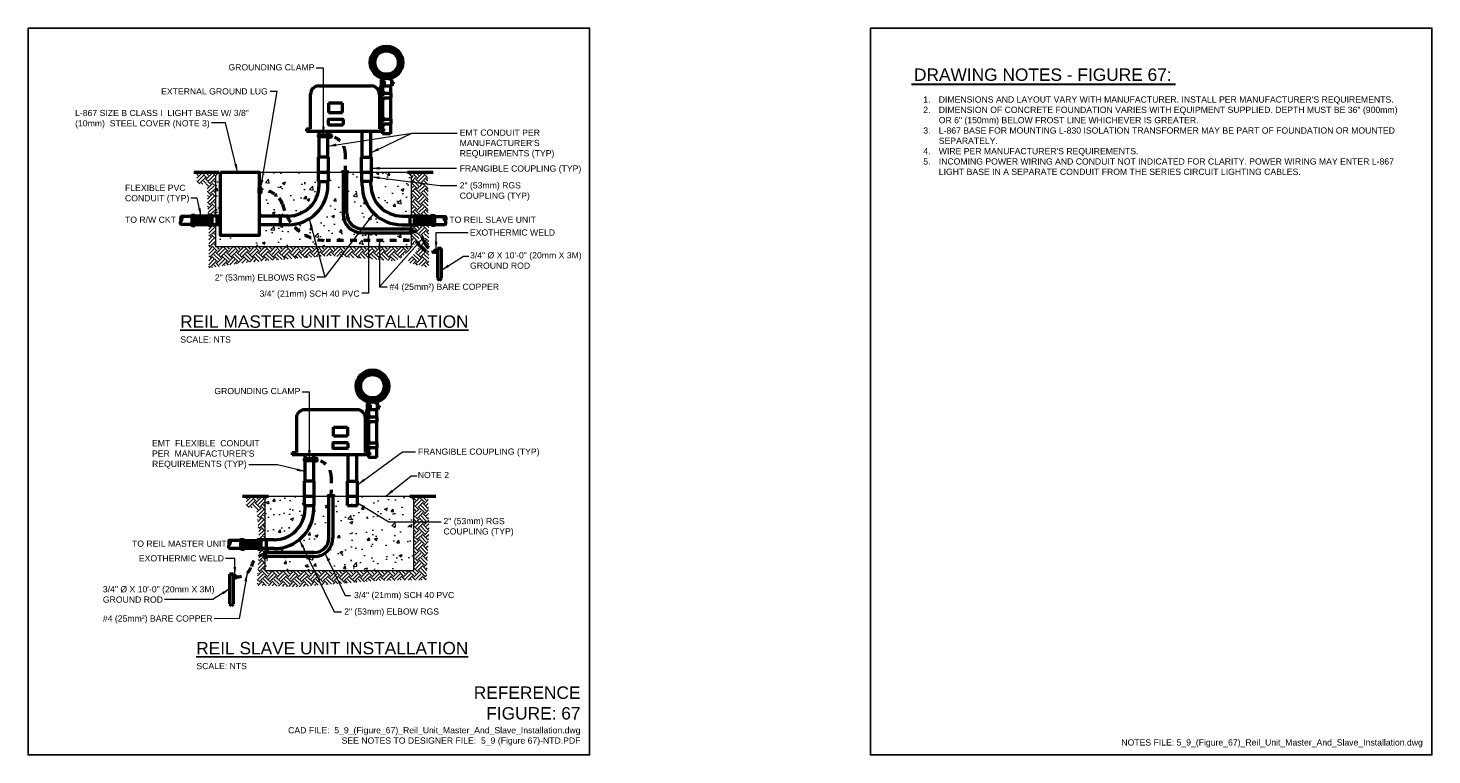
# Model space of a CAD drawing. Header units: inches. Extents: x 0 to 21.3, y 0 to 11.
import ezdxf
from ezdxf.enums import TextEntityAlignment as Align

# ---------------------------------------------------------------- set-up
doc = ezdxf.new("R2010")
doc.units = ezdxf.units.IN
doc.header["$LTSCALE"] = 0.5
doc.header["$MEASUREMENT"] = 0
doc.linetypes.add('HIDDEN2', pattern=[0.18756, 0.12504, -0.06252])
doc.layers.get('0').update_dxf_attribs({"linetype": 'CONTINUOUS', "lineweight": 35})
for name, color, linetype, lineweight in [('C-GRAD-FNSH', 4, 'CONTINUOUS', 50), ('C-PVMT-CONC', 8, 'CONTINUOUS', 18), ('E-AFLD-BCNS-STRB', 203, 'CONTINUOUS', 50), ('E-AFLD-JBOX', 23, 'CONTINUOUS', 50), ('E-GRND-EQUI', 83, 'CONTINUOUS', 50), ('E-POWR-CIRC', 83, 'CONTINUOUS', 50), ('E-POWR-CNDT', 83, 'CONTINUOUS', 50), ('G-ANNO-PATT', 8, 'CONTINUOUS', 18), ('G-ANNO-RDME', 5, 'CONTINUOUS', 18), ('INVIS', 7, 'CONTINUOUS', 35)]:
    doc.layers.add(name, color=color, linetype=linetype, lineweight=lineweight)
doc.layers.add('G-ANNO-TEXT', color=7, linetype='CONTINUOUS')
doc.layers.add('G-ANNO-TTLB', color=7, linetype='CONTINUOUS')
doc.styles.add('00-E-TITLE-1_1', font='arial.ttf', dxfattribs={"height": 0.1875})
doc.styles.add('01-E-BLDG-1_1', font='arial.ttf', dxfattribs={"height": 0.09375})
doc.styles.add('ANNTEXT', font='simplex.shx')
doc.styles.add('Arial', font='arial.ttf')
doc.dimstyles.new('01-E-BLDG-1_1', dxfattribs={"dimtxt": 0.09375, "dimasz": 0.125, "dimexe": 0.0625, "dimexo": 0.0625, "dimgap": 0.0625, "dimtad": 1, "dimdec": 4, "dimzin": 3, "dimdsep": 46, "dimlunit": 4, "dimtxsty": '01-E-BLDG-1_1', "dimcen": 0.0625, "dimclrd": 1, "dimclre": 1, "dimclrt": 256, "dimazin": 0, "dimtfac": 1, "dimtdec": 4, "dimtmove": 1, "dimatfit": 3, "dimfxl": 1, "dimfrac": 2, "dimtolj": 1, "dimtzin": 3, "dimlwd": 0, "dimlwe": 0, "dimarcsym": 0})
pattern_1 = [(45, (-1.21487, 6.27253), (1e-17, 0.159099), [0.1125, -0.1125]), (45, (-1.2447, 6.30236), (1e-17, 0.159099), [0.1125, -0.1125]), (45, (-1.27453, 6.33219), (1e-17, 0.159099), [0.1125, -0.1125]), (135, (-1.27453, 6.35208), (-0.159099, 2e-17), [0.1125, -0.1125]), (135, (-1.2447, 6.38191), (-0.159099, 2e-17), [0.1125, -0.1125]), (135, (-1.21487, 6.41174), (-0.159099, 2e-17), [0.1125, -0.1125])]

# ---------------------------------------------------------------- blocks, each defined once
blk = doc.blocks.new('THS')
for p, q in [((0, 1.1), (0, -1.1)), ((0, 1.1), (0.1, 1.1)), ((0.1, 1.1), (0.1, -1.1)), ((0, -1.1), (0.1, -1.1))]:
    blk.add_line(p, q)
blk.add_arc((-0.8, 0), 1.4, 310.1565, 49.8435)
at = {"layer": 'INVIS'}
blk.add_line((0, 0), (0.2, 0), dxfattribs=at)
blk = doc.blocks.new('G-DBRK')
at = {"color": 0, "linetype": 'ByBlock', "lineweight": -2}
blk.add_ellipse((0, -0.25), major_axis=(0, -0.25), ratio=0.4, dxfattribs=at)
blk.add_ellipse((0, -0.75), major_axis=(0, -0.25), ratio=0.4, start_param=0, end_param=3.141593, dxfattribs=at)

msp = doc.modelspace()

# ---------------------------------------------------------------- hatches: boundary and pattern name
at = {"layer": 'E-GRND-EQUI'}
h = msp.add_hatch(color=256, dxfattribs=at)
h.dxf.hatch_style = 1
h.paths.add_polyline_path([(3.499, 8.509), (3.522, 8.509), (3.522, 8.581), (3.499, 8.581)])
at = {"layer": 'E-POWR-CNDT'}
h = msp.add_hatch(color=256, dxfattribs=at)
h.dxf.hatch_style = 1
h.paths.add_polyline_path([(4.593, 9.368, 1), (4.546, 9.368, 1)])
h = msp.add_hatch(dxfattribs=at)
h.set_pattern_fill('LINE', color=256, scale=0.164025, angle=90, style=0)
h.set_pattern_definition([(90, (5.726033, 14.26899), (-0.020503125, 1e-18), [])])
h.paths.add_polyline_path([(2.741, 8.029), (2.741, 8.151), (2.524, 8.151), (2.524, 8.029)])
h = msp.add_hatch(dxfattribs=at)
h.set_pattern_fill('LINE', color=256, scale=0.164025, angle=90, style=0)
h.set_pattern_definition([(90, (8.662593, 14.269042), (-0.020503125, 1e-18), [])])
h.paths.add_polyline_path([(5.892, 8.029), (5.892, 8.151), (6.109, 8.151), (6.109, 8.029)])
h = msp.add_hatch(color=256, dxfattribs=at)
h.dxf.hatch_style = 1
h.paths.add_polyline_path([(6.199, 7.621, 1), (6.152, 7.621, 1)])
h = msp.add_hatch(color=256, dxfattribs=at)
h.dxf.hatch_style = 1
h.paths.add_polyline_path([(4.38, 4.468, 1), (4.333, 4.468, 1)])
h = msp.add_hatch(dxfattribs=at)
h.set_pattern_fill('LINE', color=256, scale=0.164025, angle=90, style=0)
h.set_pattern_definition([(90, (6.032834, 9.364714), (-0.020503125, 1e-18), [])])
h.paths.add_polyline_path([(3.262, 3.124), (3.262, 3.246), (3.479, 3.246), (3.479, 3.124)])
h = msp.add_hatch(color=256, dxfattribs=at)
h.dxf.hatch_style = 1
h.paths.add_polyline_path([(3.154, 2.696, 1), (3.107, 2.696, 1)])
at = {"layer": 'G-ANNO-PATT', "linetype": 'Continuous'}
h = msp.add_hatch(dxfattribs=at)
h.set_pattern_fill('EARTH', color=256, scale=0.45, angle=45, style=0)
h.set_pattern_definition(pattern_1)
h.paths.add_polyline_path([(2.553, 8.817), (2.553, 8.651), (2.711, 8.628), (2.721, 8.163), (2.785, 8.165), (2.785, 8.156), (2.836, 8.156), (2.836, 8.763), (2.89, 8.817)])
at = {"layer": 'G-ANNO-PATT'}
h = msp.add_hatch(dxfattribs=at)
h.set_pattern_fill('AR-CONC', color=256, scale=0.0625)
edge = h.paths.add_edge_path()
edge.add_line((2.89, 8.817), (2.836, 8.763))
edge.add_line((2.836, 8.763), (2.836, 8.149))
edge.add_line((2.836, 8.149), (2.912, 8.149))
edge.add_line((2.912, 8.149), (2.912, 8.817))
edge.add_line((2.912, 8.817), (3.499, 8.817))
edge.add_line((3.499, 8.817), (3.499, 8.156))
edge.add_line((3.499, 8.156), (3.937, 8.156))
edge.add_arc((3.937, 8.624), 0.468, 270, 360)
edge.add_line((4.405, 8.624), (4.405, 8.677))
edge.add_line((4.405, 8.677), (4.398, 8.677))
edge.add_line((4.398, 8.677), (4.398, 8.817))
edge.add_line((4.398, 8.817), (2.89, 8.817))
h = msp.add_hatch(dxfattribs=at)
h.set_pattern_fill('AR-CONC', color=256, scale=0.0625)
h.paths.add_polyline_path([(4.556, 8.804), (4.547, 8.64), (4.519, 8.389), (4.372, 8.15), (4.128, 8.019), (3.508, 8.016), (3.508, 7.846), (2.9, 7.848), (2.907, 8.028), (2.843, 8.028), (2.845, 7.703), (5.781, 7.71), (5.779, 7.894), (5.058, 7.89), (4.957, 7.899), (4.855, 7.952), (4.786, 8.049), (4.754, 8.157), (4.752, 8.811)])
h = msp.add_hatch(dxfattribs=at)
h.set_pattern_fill('AR-CONC', color=256, scale=0.0625)
h.paths.add_polyline_path([(4.842, 8.806), (4.837, 8.164), (4.904, 8.028), (5.026, 7.97), (5.777, 7.979), (5.772, 8.009), (5.604, 8.009), (5.401, 8.065), (5.284, 8.138), (5.178, 8.226), (5.109, 8.348), (5.044, 8.553), (5.044, 8.668), (5.033, 8.702), (5.033, 8.804)])
h = msp.add_hatch(dxfattribs=at)
h.set_pattern_fill('AR-CONC', color=256, scale=0.0625)
edge = h.paths.add_edge_path()
edge.add_line((5.797, 8.763), (5.743, 8.817))
edge.add_line((5.743, 8.817), (5.197, 8.817))
edge.add_line((5.197, 8.817), (5.197, 8.677))
edge.add_line((5.197, 8.677), (5.19, 8.677))
edge.add_line((5.19, 8.677), (5.19, 8.624))
edge.add_arc((5.658, 8.624), 0.468, 180, 270)
edge.add_line((5.658, 8.156), (5.797, 8.156))
edge.add_line((5.797, 8.156), (5.797, 8.763))
at = {"layer": 'G-ANNO-PATT', "linetype": 'Continuous'}
h = msp.add_hatch(dxfattribs=at)
h.set_pattern_fill('EARTH', color=256, scale=0.45, angle=45, style=0)
h.set_pattern_definition(pattern_1)
edge = h.paths.add_edge_path()
edge.add_line((5.743, 8.817), (5.797, 8.763))
edge.add_line((5.797, 8.763), (5.797, 8.156))
edge.add_line((5.797, 8.156), (5.848, 8.156))
edge.add_line((5.848, 8.156), (5.848, 8.164))
edge.add_line((5.848, 8.164), (5.892, 8.164))
edge.add_line((5.892, 8.164), (5.892, 8.151))
edge.add_line((5.892, 8.151), (6.059, 8.151))
edge.add_line((6.059, 8.151), (6.052, 8.817))
edge.add_line((6.052, 8.817), (5.743, 8.817))
h = msp.add_hatch(dxfattribs=at)
h.set_pattern_fill('EARTH', color=256, scale=0.45, angle=45, style=0)
h.set_pattern_definition(pattern_1)
h.paths.add_polyline_path([(5.586, 7.473), (5.787, 7.644), (5.838, 7.71), (5.86, 7.752), (5.921, 7.827), (5.999, 7.85), (6.021, 7.832), (5.971, 7.745), (5.732, 7.446), (5.796, 7.44), (6.064, 7.371), (6.064, 8.029), (5.892, 8.029), (5.892, 8.014), (5.848, 8.014), (5.848, 8.023), (5.797, 8.023), (5.797, 7.692), (2.836, 7.692), (2.835, 8.022), (2.785, 8.022), (2.785, 8.014), (2.734, 8.015), (2.734, 7.371), (3.321, 7.456), (4.57, 7.553)])
h = msp.add_hatch(dxfattribs=at)
h.set_pattern_fill('EARTH', color=256, scale=0.45, angle=45, style=0)
h.set_pattern_definition([(45, (-0.4657, 1.37303), (1e-17, 0.159099), [0.1125, -0.1125]), (45, (-0.49553, 1.40286), (1e-17, 0.159099), [0.1125, -0.1125]), (45, (-0.52536, 1.43269), (1e-17, 0.159099), [0.1125, -0.1125]), (135, (-0.52536, 1.45258), (-0.159099, 2e-17), [0.1125, -0.1125]), (135, (-0.49553, 1.48241), (-0.159099, 2e-17), [0.1125, -0.1125]), (135, (-0.4657, 1.51224), (-0.159099, 2e-17), [0.1125, -0.1125])])
h.paths.add_polyline_path([(3.302, 3.917), (3.302, 3.751), (3.46, 3.729), (3.501, 3.26), (3.523, 3.26), (3.523, 3.257), (3.585, 3.257), (3.585, 3.863), (3.639, 3.917)])
h = msp.add_hatch(dxfattribs=at)
h.set_pattern_fill('EARTH', color=256, scale=0.45, angle=45, style=0)
h.set_pattern_definition([(45, (-0.46514, 1.35924), (1e-17, 0.159099), [0.1125, -0.1125]), (45, (-0.49497, 1.38907), (1e-17, 0.159099), [0.1125, -0.1125]), (45, (-0.5248, 1.4189), (1e-17, 0.159099), [0.1125, -0.1125]), (135, (-0.5248, 1.43879), (-0.159099, 2e-17), [0.1125, -0.1125]), (135, (-0.49497, 1.46862), (-0.159099, 2e-17), [0.1125, -0.1125]), (135, (-0.46514, 1.49845), (-0.159099, 2e-17), [0.1125, -0.1125])])
h.paths.add_polyline_path([(3.501, 3.11), (3.463, 2.566), (4.07, 2.543), (5.32, 2.639), (6.03, 2.648), (6.069, 3.439), (6.055, 3.917), (5.781, 3.917), (5.835, 3.863), (5.835, 2.792), (3.585, 2.792), (3.585, 3.123), (3.527, 3.123), (3.527, 3.11)])
at = {"layer": 'G-ANNO-PATT'}
h = msp.add_hatch(dxfattribs=at)
h.set_pattern_fill('AR-CONC', color=256, scale=0.0625)
h.paths.add_polyline_path([(3.648, 3.915), (3.59, 3.863), (3.591, 3.259), (3.726, 3.262), (3.92, 3.309), (4.064, 3.411), (4.157, 3.568), (4.187, 3.77), (4.178, 3.774), (4.176, 3.913)])
h = msp.add_hatch(dxfattribs=at)
h.set_pattern_fill('AR-CONC', color=256, scale=0.0625)
h.paths.add_polyline_path([(4.624, 3.907), (4.623, 3.216), (4.554, 3.069), (4.426, 2.995), (3.606, 2.998), (3.59, 2.975), (3.595, 2.804), (5.828, 2.81), (5.814, 3.858), (5.773, 3.906)])
h = msp.add_hatch(dxfattribs=at)
h.set_pattern_fill('AR-CONC', color=256, scale=0.0625)
h.paths.add_polyline_path([(4.337, 3.906), (4.343, 3.774), (4.335, 3.771), (4.329, 3.622), (4.234, 3.376), (4.112, 3.249), (3.975, 3.162), (3.839, 3.126), (3.591, 3.117), (3.6, 3.068), (4.36, 3.072), (4.479, 3.131), (4.545, 3.259), (4.544, 3.913)])

# ---------------------------------------------------------------- linework, layer by layer
at = {"layer": 'C-GRAD-FNSH'}
for p, q in [((2.51, 8.817), (2.89, 8.817)), ((5.743, 8.817), (6.134, 8.817)), ((3.248, 3.917), (3.639, 3.917)), ((5.781, 3.917), (6.173, 3.917))]:
    msp.add_line(p, q, dxfattribs=at)
at = {"layer": 'C-PVMT-CONC'}
for p, q in [((2.89, 8.817), (2.836, 8.763)), ((2.836, 8.763), (2.836, 8.156)), ((2.89, 8.817), (4.398, 8.817)), ((4.545, 8.817), (5.05, 8.817)), ((5.197, 8.817), (5.743, 8.817)), ((5.743, 8.817), (5.797, 8.763)), ((5.797, 8.763), (5.797, 8.156)), ((2.835, 8.022), (2.836, 7.692)), ((5.797, 8.023), (5.797, 7.692)), ((2.836, 7.692), (5.797, 7.692)), ((3.585, 3.863), (3.639, 3.917)), ((3.585, 3.863), (3.585, 3.257)), ((3.639, 3.917), (5.781, 3.917)), ((5.781, 3.917), (5.835, 3.863)), ((5.835, 3.863), (5.835, 2.792)), ((3.585, 3.123), (3.585, 2.792)), ((3.585, 2.792), (5.835, 2.792))]:
    msp.add_line(p, q, dxfattribs=at)
at = {"layer": 'E-AFLD-BCNS-STRB'}
for p, q in [((5.424, 10.71), (5.427, 10.695)), ((5.425, 10.71), (5.429, 10.695)), ((5.227, 10.363), (5.238, 10.374)), ((5.228, 10.362), (5.239, 10.373)), ((5.349, 10.125), (5.349, 10.217)), ((5.355, 10.224), (5.372, 10.224)), ((5.481, 10.224), (5.497, 10.224)), ((5.504, 10.125), (5.504, 10.217)), ((5.627, 10.367), (5.612, 10.37)), ((5.627, 10.365), (5.612, 10.369)), ((4.276, 9.477), (4.276, 9.999)), ((4.401, 10.124), (5.194, 10.124)), ((5.319, 10.03), (5.338, 10.03)), ((5.319, 10.027), (5.398, 10.027)), ((5.319, 10.022), (5.398, 10.022)), ((5.319, 9.999), (5.319, 9.477)), ((5.324, 10.015), (5.324, 10.022)), ((5.324, 10.015), (5.331, 10.015)), ((5.333, 10.003), (5.328, 9.987)), ((5.331, 10.015), (5.331, 10.022)), ((5.335, 10.003), (5.333, 10.003)), ((5.335, 10.016), (5.335, 9.946)), ((5.335, 10.016), (5.493, 10.016)), ((5.34, 10.016), (5.34, 9.946)), ((5.34, 9.99), (5.347, 9.99)), ((5.342, 10.034), (5.342, 10.124)), ((5.342, 10.124), (5.345, 10.124)), ((5.342, 10.102), (5.345, 10.102)), ((5.345, 10.034), (5.345, 10.124)), ((5.347, 9.972), (5.347, 9.99)), ((5.349, 10.16), (5.38, 10.16)), ((5.349, 10.125), (5.504, 10.125)), ((5.364, 10.125), (5.364, 10.027)), ((5.364, 10.022), (5.364, 10.016)), ((5.378, 10.174), (5.383, 10.174)), ((5.379, 10.181), (5.386, 10.181)), ((5.379, 10.168), (5.386, 10.168)), ((5.38, 10.125), (5.38, 10.168)), ((5.391, 10.187), (5.386, 10.187)), ((5.392, 10.125), (5.392, 10.175)), ((5.397, 10.125), (5.397, 10.175)), ((5.398, 10.027), (5.398, 10.022)), ((5.488, 10.125), (5.488, 10.016)), ((5.488, 10.04), (5.488, 10.016)), ((5.493, 10.016), (5.493, 9.946)), ((5.511, 10.125), (5.504, 10.125)), ((5.506, 10.186), (5.508, 10.186)), ((5.511, 10.183), (5.511, 10.125)), ((5.511, 10.18), (5.525, 10.18)), ((5.511, 10.167), (5.525, 10.167)), ((5.525, 10.184), (5.533, 10.184)), ((5.525, 10.163), (5.525, 10.184)), ((5.525, 10.173), (5.533, 10.173)), ((5.525, 10.163), (5.533, 10.163)), ((5.533, 10.163), (5.533, 10.184)), ((4.758, 9.862), (4.547, 9.862)), ((4.547, 9.862), (4.547, 9.721)), ((4.758, 9.721), (4.758, 9.862)), ((5.335, 9.987), (5.318, 9.987)), ((5.318, 9.987), (5.335, 9.987)), ((5.335, 9.976), (5.318, 9.976)), ((5.318, 9.976), (5.335, 9.976)), ((5.319, 9.941), (5.398, 9.941)), ((5.319, 9.936), (5.398, 9.936)), ((5.319, 9.912), (5.364, 9.912)), ((5.319, 9.828), (5.331, 9.828)), ((5.32, 9.912), (5.32, 9.828)), ((5.32, 9.899), (5.364, 9.899)), ((5.325, 9.976), (5.321, 9.958)), ((5.335, 9.958), (5.321, 9.958)), ((5.321, 9.958), (5.321, 9.941)), ((5.321, 9.936), (5.321, 9.912)), ((5.331, 9.899), (5.331, 9.828)), ((5.331, 9.888), (5.349, 9.888)), ((5.331, 9.853), (5.349, 9.853)), ((5.331, 9.842), (5.349, 9.842)), ((5.335, 9.946), (5.493, 9.946)), ((5.34, 9.986), (5.347, 9.986)), ((5.34, 9.977), (5.347, 9.977)), ((5.34, 9.972), (5.347, 9.972)), ((5.366, 9.987), (5.347, 9.987)), ((5.366, 9.976), (5.347, 9.976)), ((5.349, 9.899), (5.349, 9.888)), ((5.364, 9.946), (5.364, 9.941)), ((5.364, 9.936), (5.364, 9.633)), ((5.398, 9.941), (5.398, 9.936)), ((5.488, 9.946), (5.488, 9.623)), ((4.543, 9.616), (4.543, 9.545)), ((4.547, 9.721), (4.758, 9.721)), ((4.55, 9.623), (4.762, 9.623)), ((4.768, 9.616), (4.768, 9.545)), ((5.335, 9.593), (5.318, 9.593)), ((5.318, 9.593), (5.335, 9.593)), ((5.335, 9.582), (5.318, 9.582)), ((5.318, 9.582), (5.335, 9.582)), ((5.319, 9.633), (5.398, 9.633)), ((5.319, 9.628), (5.398, 9.628)), ((5.335, 9.623), (5.335, 9.552)), ((5.335, 9.623), (5.493, 9.623)), ((5.34, 9.623), (5.34, 9.552)), ((5.34, 9.597), (5.347, 9.597)), ((5.34, 9.592), (5.347, 9.592)), ((5.34, 9.583), (5.347, 9.583)), ((5.34, 9.578), (5.347, 9.578)), ((5.347, 9.578), (5.347, 9.597)), ((5.366, 9.593), (5.347, 9.593)), ((5.366, 9.582), (5.347, 9.582)), ((5.364, 9.628), (5.364, 9.623)), ((5.398, 9.633), (5.398, 9.628)), ((5.493, 9.623), (5.493, 9.552)), ((4.213, 9.477), (4.213, 9.442)), ((4.213, 9.477), (4.276, 9.477)), ((4.213, 9.442), (5.382, 9.442)), ((4.55, 9.538), (4.762, 9.538)), ((5.319, 9.547), (5.398, 9.547)), ((5.319, 9.542), (5.398, 9.542)), ((5.382, 9.477), (5.319, 9.477)), ((5.335, 9.552), (5.493, 9.552)), ((5.364, 9.552), (5.364, 9.547)), ((5.364, 9.542), (5.364, 9.477)), ((5.364, 9.442), (5.364, 9.402)), ((5.488, 9.402), (5.364, 9.402)), ((5.382, 9.477), (5.382, 9.442)), ((5.398, 9.547), (5.398, 9.542)), ((5.488, 9.552), (5.488, 9.402)), ((5.211, 5.81), (5.214, 5.796)), ((5.212, 5.811), (5.216, 5.796)), ((5.014, 5.463), (5.025, 5.474)), ((5.015, 5.462), (5.026, 5.473)), ((5.136, 5.226), (5.136, 5.317)), ((5.142, 5.324), (5.159, 5.324)), ((5.268, 5.324), (5.284, 5.324)), ((5.291, 5.226), (5.291, 5.317)), ((5.414, 5.467), (5.399, 5.471)), ((5.414, 5.466), (5.399, 5.469)), ((4.981, 5.224), (4.188, 5.224)), ((5.106, 5.131), (5.126, 5.131)), ((5.106, 5.127), (5.185, 5.127)), ((5.106, 5.122), (5.185, 5.122)), ((5.111, 5.116), (5.111, 5.122)), ((5.111, 5.116), (5.118, 5.116)), ((5.12, 5.103), (5.115, 5.087)), ((5.118, 5.116), (5.118, 5.122)), ((5.122, 5.103), (5.12, 5.103)), ((5.122, 5.117), (5.122, 5.047)), ((5.122, 5.117), (5.28, 5.117)), ((5.127, 5.117), (5.127, 5.047)), ((5.129, 5.134), (5.129, 5.224)), ((5.129, 5.224), (5.132, 5.224)), ((5.129, 5.202), (5.132, 5.202)), ((5.132, 5.134), (5.132, 5.224)), ((5.136, 5.261), (5.167, 5.261)), ((5.136, 5.226), (5.291, 5.226)), ((5.151, 5.226), (5.151, 5.127)), ((5.151, 5.122), (5.151, 5.117)), ((5.165, 5.275), (5.17, 5.275)), ((5.166, 5.282), (5.173, 5.282)), ((5.166, 5.268), (5.173, 5.268)), ((5.167, 5.226), (5.167, 5.268)), ((5.178, 5.287), (5.173, 5.287)), ((5.179, 5.226), (5.179, 5.275)), ((5.184, 5.226), (5.184, 5.275)), ((5.185, 5.127), (5.185, 5.122)), ((5.275, 5.226), (5.275, 5.117)), ((5.275, 5.14), (5.275, 5.117)), ((5.28, 5.117), (5.28, 5.047)), ((5.298, 5.226), (5.291, 5.226)), ((5.293, 5.287), (5.295, 5.287)), ((5.298, 5.284), (5.298, 5.226)), ((5.298, 5.281), (5.312, 5.281)), ((5.298, 5.267), (5.312, 5.267)), ((5.312, 5.285), (5.32, 5.285)), ((5.312, 5.263), (5.312, 5.285)), ((5.312, 5.274), (5.32, 5.274)), ((5.312, 5.263), (5.32, 5.263)), ((5.32, 5.263), (5.32, 5.285)), ((4.063, 5.099), (4.063, 4.577)), ((4.624, 4.962), (4.835, 4.962)), ((4.624, 4.822), (4.624, 4.962)), ((4.835, 4.962), (4.835, 4.822)), ((5.106, 4.577), (5.106, 5.099)), ((5.122, 5.087), (5.106, 5.087)), ((5.106, 5.087), (5.122, 5.087)), ((5.122, 5.076), (5.106, 5.076)), ((5.106, 5.076), (5.122, 5.076)), ((5.106, 5.041), (5.185, 5.041)), ((5.106, 5.036), (5.185, 5.036)), ((5.106, 5.013), (5.151, 5.013)), ((5.106, 4.929), (5.118, 4.929)), ((5.107, 5.013), (5.107, 4.929)), ((5.107, 4.999), (5.151, 4.999)), ((5.112, 5.076), (5.108, 5.059)), ((5.122, 5.059), (5.108, 5.059)), ((5.108, 5.059), (5.108, 5.041)), ((5.108, 5.036), (5.108, 5.013)), ((5.118, 4.999), (5.118, 4.929)), ((5.118, 4.988), (5.136, 4.988)), ((5.118, 4.953), (5.136, 4.953)), ((5.118, 4.942), (5.136, 4.942)), ((5.122, 5.047), (5.28, 5.047)), ((5.127, 5.091), (5.134, 5.091)), ((5.127, 5.086), (5.134, 5.086)), ((5.127, 5.077), (5.134, 5.077)), ((5.127, 5.072), (5.134, 5.072)), ((5.134, 5.072), (5.134, 5.091)), ((5.153, 5.087), (5.134, 5.087)), ((5.153, 5.076), (5.134, 5.076)), ((5.136, 4.999), (5.136, 4.988)), ((5.151, 5.047), (5.151, 5.041)), ((5.151, 5.036), (5.151, 4.734)), ((5.185, 5.041), (5.185, 5.036)), ((5.275, 5.047), (5.275, 4.723)), ((5.275, 5.047), (5.275, 4.723)), ((4.614, 4.717), (4.614, 4.646)), ((4.832, 4.723), (4.62, 4.723)), ((4.835, 4.822), (4.624, 4.822)), ((4.839, 4.717), (4.839, 4.646)), ((5.106, 4.734), (5.185, 4.734)), ((5.106, 4.729), (5.185, 4.729)), ((5.122, 4.693), (5.106, 4.693)), ((5.106, 4.693), (5.122, 4.693)), ((5.122, 4.683), (5.106, 4.683)), ((5.106, 4.683), (5.122, 4.683)), ((5.122, 4.723), (5.122, 4.653)), ((5.122, 4.723), (5.28, 4.723)), ((5.127, 4.723), (5.127, 4.653)), ((5.127, 4.697), (5.134, 4.697)), ((5.127, 4.693), (5.134, 4.693)), ((5.127, 4.683), (5.134, 4.683)), ((5.127, 4.679), (5.134, 4.679)), ((5.134, 4.679), (5.134, 4.697)), ((5.153, 4.693), (5.134, 4.693)), ((5.153, 4.683), (5.134, 4.683)), ((5.151, 4.729), (5.151, 4.723)), ((5.185, 4.734), (5.185, 4.729)), ((5.28, 4.723), (5.28, 4.653)), ((4, 4.577), (4, 4.542)), ((4, 4.577), (4.063, 4.577)), ((5.169, 4.542), (4, 4.542)), ((4.832, 4.639), (4.62, 4.639)), ((5.106, 4.647), (5.185, 4.647)), ((5.106, 4.642), (5.185, 4.642)), ((5.169, 4.577), (5.106, 4.577)), ((5.169, 4.577), (5.106, 4.577)), ((5.122, 4.653), (5.28, 4.653)), ((5.151, 4.653), (5.151, 4.647)), ((5.151, 4.642), (5.151, 4.577)), ((5.151, 4.542), (5.151, 4.502)), ((5.275, 4.502), (5.151, 4.502)), ((5.169, 4.577), (5.169, 4.542)), ((5.169, 4.577), (5.169, 4.542)), ((5.185, 4.647), (5.185, 4.642)), ((5.275, 4.653), (5.275, 4.502))]:
    msp.add_line(p, q, dxfattribs=at)
at = {"layer": 'E-AFLD-BCNS-STRB', "linetype": 'Continuous'}
for p, q in [((5.366, 9.987), (5.366, 9.976)), ((5.366, 9.593), (5.366, 9.582)), ((5.153, 5.087), (5.153, 5.076)), ((5.153, 4.693), (5.153, 4.683))]:
    msp.add_line(p, q, dxfattribs=at)
at = {"layer": 'E-AFLD-BCNS-STRB'}
for points in [[(5.366, 10.185), (5.36, 10.174), (5.366, 10.164), (5.372, 10.164), (5.378, 10.174), (5.372, 10.185)], [(5.154, 5.285), (5.147, 5.275), (5.154, 5.264), (5.159, 5.264), (5.165, 5.275), (5.159, 5.285)]]:
    msp.add_lwpolyline(points, close=True, dxfattribs=at)
for points in [[(5.372, 10.164), (5.377, 10.164), (5.383, 10.174), (5.377, 10.185), (5.372, 10.185)], [(5.159, 5.264), (5.164, 5.264), (5.17, 5.275), (5.164, 5.285), (5.159, 5.285)]]:
    msp.add_lwpolyline(points, dxfattribs=at)
for points in [[(5.386, 10.187, 0.174705), (5.384, 10.186, 0.104203), (5.381, 10.183, 0.03537), (5.381, 10.181, 0.051099)], [(5.392, 10.175, 0.051099), (5.392, 10.18, 0.064948), (5.39, 10.183, 0.104203), (5.388, 10.186, 0.174705), (5.386, 10.187, 0.174705)], [(5.386, 10.168, 0.146408), (5.387, 10.168, 0.107156), (5.389, 10.17, 0.076895), (5.39, 10.172, 0.063918), (5.39, 10.175, 0.063918), (5.39, 10.177, 0.076895), (5.389, 10.179, 0.107156), (5.387, 10.181, 0.146408), (5.386, 10.181, 0.146408)], [(5.397, 10.175, 0.051099), (5.397, 10.18, 0.064948), (5.395, 10.183, 0.104203), (5.393, 10.186, 0.174705), (5.391, 10.187, 0.174705)], [(5.173, 5.287, 0.174705), (5.171, 5.287, 0.104203), (5.169, 5.284, 0.03537), (5.168, 5.282, 0.051099)], [(5.179, 5.275, 0.051099), (5.179, 5.28, 0.064948), (5.177, 5.284, 0.104203), (5.175, 5.287, 0.174705), (5.173, 5.287, 0.174705)], [(5.173, 5.268, 0.146408), (5.174, 5.269, 0.107156), (5.176, 5.27, 0.076895), (5.177, 5.272, 0.063918), (5.177, 5.275, 0.063918), (5.177, 5.278, 0.076895), (5.176, 5.28, 0.107156), (5.174, 5.281, 0.146408), (5.173, 5.282, 0.146408)], [(5.184, 5.275, 0.051099), (5.184, 5.28, 0.064948), (5.182, 5.284, 0.104203), (5.18, 5.287, 0.174705), (5.178, 5.287, 0.174705)]]:
    msp.add_lwpolyline(points, format="xyb", dxfattribs=at)
for centre, radius in [((5.426, 10.479), 0.247), ((5.426, 10.479), 0.205), ((5.426, 10.479), 0.178), ((5.426, 10.703), 0.00764), ((5.233, 10.368), 0.00764), ((5.62, 10.368), 0.00764), ((5.213, 5.58), 0.247), ((5.213, 5.58), 0.205), ((5.213, 5.58), 0.178), ((5.213, 5.803), 0.00764), ((5.02, 5.468), 0.00764), ((5.407, 5.468), 0.00764)]:
    msp.add_circle(centre, radius, dxfattribs=at)
for centre, radius, start, end in [((5.355, 10.217), 0.00675, 90, 180), ((5.372, 10.238), 0.0141, 270, 353.0038), ((5.481, 10.238), 0.0141, 186.9962, 270), ((5.497, 10.217), 0.00675, 0, 90), ((4.401, 9.999), 0.125, 90, 180), ((5.194, 9.999), 0.125, 0, 90), ((5.338, 10.034), 0.00675, 270, 0), ((5.338, 10.034), 0.00337, 270, 0), ((5.506, 10.189), 0.00281, 180, 270), ((5.508, 10.183), 0.00281, 0, 90), ((5.349, 9.888), 0.0351, 270, 296.604), ((5.349, 9.888), 0.0462, 270, 289.8739), ((4.55, 9.616), 0.00675, 90, 180), ((4.762, 9.616), 0.00675, 0, 90), ((4.55, 9.545), 0.00675, 180, 270), ((4.762, 9.545), 0.00675, 270, 0), ((5.142, 5.317), 0.00675, 90, 180), ((5.159, 5.338), 0.0141, 270, 353.0038), ((5.268, 5.338), 0.0141, 186.9962, 270), ((5.284, 5.317), 0.00675, 0, 90), ((4.188, 5.099), 0.125, 90, 180), ((4.981, 5.099), 0.125, 0, 90), ((5.126, 5.134), 0.00675, 270, 0), ((5.126, 5.134), 0.00337, 270, 0), ((5.293, 5.289), 0.00281, 180, 270), ((5.295, 5.284), 0.00281, 0, 90), ((5.136, 4.988), 0.0351, 270, 296.604), ((5.136, 4.988), 0.0462, 270, 289.8739), ((4.62, 4.717), 0.00675, 90, 180), ((4.832, 4.717), 0.00675, 0, 90), ((4.62, 4.646), 0.00675, 180, 270), ((4.832, 4.646), 0.00675, 270, 0)]:
    msp.add_arc(centre, radius, start, end, dxfattribs=at)
at = {"layer": 'E-AFLD-JBOX'}
msp.add_lwpolyline([(2.912, 8.817), (3.499, 8.817), (3.499, 7.86), (2.912, 7.86)], close=True, dxfattribs=at)
at = {"layer": 'E-GRND-EQUI', "linetype": 'HIDDEN2'}
for p, q in [((4.801, 9.114), (4.798, 8.824)), ((5.776, 7.785), (4.514, 7.785)), ((4.588, 4.214), (4.585, 3.924))]:
    msp.add_line(p, q, dxfattribs=at)
at = {"layer": 'E-GRND-EQUI'}
for p, q in [((6.199, 7.663), (6.199, 7.213)), ((6.256, 7.663), (6.199, 7.663)), ((6.256, 7.213), (6.256, 7.663)), ((6.199, 7.213), (6.227, 7.185)), ((6.227, 7.185), (6.256, 7.213)), ((3.051, 2.738), (3.051, 2.288)), ((3.107, 2.738), (3.051, 2.738)), ((3.107, 2.288), (3.107, 2.738)), ((3.051, 2.288), (3.079, 2.26)), ((3.079, 2.26), (3.107, 2.288))]:
    msp.add_line(p, q, dxfattribs=at)
for points in [[(3.499, 8.581), (3.522, 8.581), (3.522, 8.509), (3.499, 8.509)], [(2.785, 8.014), (2.785, 8.164), (2.741, 8.164), (2.741, 8.014)], [(5.848, 8.014), (5.848, 8.164), (5.892, 8.164), (5.892, 8.014)], [(3.479, 3.11), (3.479, 3.26), (3.523, 3.26), (3.523, 3.11)]]:
    msp.add_lwpolyline(points, close=True, dxfattribs=at)
at = {"layer": 'E-GRND-EQUI', "linetype": 'HIDDEN2'}
for centre, radius, start, end in [((4.536, 9.105), 0.265, 1.9732, 82.8555), ((3.548, 8.22), 0.326, 20.973, 94.6573), ((4.513, 8.456), 0.67, 190.2287, 270.1115), ((5.788, 7.717), 0.214, 9.5949, 87.7579), ((5.785, 7.61), 0.176, 29.1665, 92.9045), ((6.11, 7.828), 0.217, 217.7658, 287.5552), ((6.212, 7.854), 0.235, 205.2753, 261.0507), ((4.323, 4.205), 0.265, 1.9732, 82.8555), ((3.594, 2.818), 0.214, 92.2421, 170.4051), ((3.16, 2.929), 0.234, 262.7503, 341.3732)]:
    msp.add_arc(centre, radius, start, end, dxfattribs=at)
at = {"layer": 'E-POWR-CIRC'}
for p, q in [((5.052, 7.963), (5.79, 7.963)), ((5.052, 7.902), (5.79, 7.902)), ((4.33, 3.063), (3.592, 3.063)), ((4.33, 3.003), (3.592, 3.003))]:
    msp.add_line(p, q, dxfattribs=at)
for points in [[(4.767, 8.817), (4.767, 8.187)], [(4.827, 8.187), (4.827, 8.817)], [(4.555, 3.287), (4.555, 3.918)], [(4.615, 3.918), (4.615, 3.287)]]:
    msp.add_lwpolyline(points, dxfattribs=at)
for centre, radius, start, end in [((5.052, 8.187), 0.285, 180, 270), ((5.052, 8.187), 0.224, 180, 270), ((4.33, 3.287), 0.285, 270, 0), ((4.33, 3.287), 0.224, 270, 0)]:
    msp.add_arc(centre, radius, start, end, dxfattribs=at)
at = {"layer": 'E-POWR-CNDT'}
for p, q in [((4.405, 9.383), (4.405, 9.442)), ((4.405, 9.044), (4.405, 9.352)), ((4.538, 9.383), (4.538, 9.442)), ((4.538, 9.044), (4.538, 9.352)), ((5.057, 9.044), (5.057, 9.442)), ((5.19, 9.044), (5.19, 9.442)), ((4.397, 8.817), (4.397, 9.044)), ((4.546, 9.044), (4.397, 9.044)), ((4.546, 8.817), (4.546, 9.044)), ((5.049, 8.817), (5.049, 9.044)), ((5.049, 9.044), (5.198, 9.044)), ((5.198, 8.817), (5.198, 9.044)), ((4.398, 8.677), (4.398, 8.817)), ((4.398, 8.817), (4.545, 8.817)), ((4.545, 8.677), (4.545, 8.817)), ((5.05, 8.677), (5.05, 8.817)), ((5.05, 8.817), (5.197, 8.817)), ((5.197, 8.677), (5.197, 8.817)), ((4.398, 8.677), (4.545, 8.677)), ((4.405, 8.624), (4.405, 8.677)), ((4.538, 8.624), (4.538, 8.677)), ((5.197, 8.677), (5.05, 8.677)), ((5.057, 8.624), (5.057, 8.677)), ((5.19, 8.624), (5.19, 8.677)), ((2.48, 8.149), (2.319, 8.149)), ((2.912, 8.156), (2.785, 8.156)), ((2.855, 8.156), (2.855, 8.023)), ((3.937, 8.156), (3.499, 8.156)), ((3.817, 8.156), (3.817, 8.023)), ((5.658, 8.156), (5.848, 8.156)), ((5.777, 8.156), (5.777, 8.023)), ((6.152, 8.149), (6.313, 8.149)), ((2.48, 8.026), (2.319, 8.026)), ((2.912, 8.022), (2.785, 8.022)), ((3.937, 8.023), (3.499, 8.022)), ((5.658, 8.023), (5.848, 8.023)), ((6.152, 8.026), (6.313, 8.026)), ((4.192, 4.484), (4.192, 4.542)), ((4.325, 4.484), (4.325, 4.542)), ((4.844, 4.145), (4.844, 4.542)), ((4.977, 4.145), (4.977, 4.542)), ((4.192, 4.145), (4.192, 4.452)), ((4.325, 4.145), (4.325, 4.452)), ((4.184, 3.917), (4.184, 4.145)), ((4.333, 4.145), (4.184, 4.145)), ((4.333, 3.917), (4.333, 4.145)), ((4.836, 3.917), (4.836, 4.145)), ((4.836, 4.145), (4.985, 4.145)), ((4.985, 3.917), (4.985, 4.145)), ((4.185, 3.777), (4.185, 3.918)), ((4.185, 3.917), (4.332, 3.917)), ((4.332, 3.777), (4.332, 3.918)), ((4.837, 3.777), (4.837, 3.918)), ((4.837, 3.917), (4.984, 3.917)), ((4.984, 3.777), (4.984, 3.918)), ((4.185, 3.777), (4.332, 3.777)), ((4.192, 3.724), (4.192, 3.777)), ((4.325, 3.724), (4.325, 3.777)), ((4.837, 3.777), (4.984, 3.777)), ((3.05, 3.25), (3.218, 3.25)), ((3.724, 3.257), (3.534, 3.257)), ((3.604, 3.257), (3.604, 3.123)), ((3.05, 3.127), (3.218, 3.127)), ((3.724, 3.123), (3.534, 3.123))]:
    msp.add_line(p, q, dxfattribs=at)
for points in [[(4.397, 9.383), (4.546, 9.383), (4.546, 9.352), (4.397, 9.352)], [(4.756, 8.817), (4.84, 8.817), (4.84, 8.824), (4.756, 8.824)], [(2.524, 8.014), (2.524, 8.164), (2.48, 8.164), (2.48, 8.014)], [(2.741, 8.029), (2.741, 8.151), (2.524, 8.151), (2.524, 8.029)], [(5.892, 8.029), (5.892, 8.151), (6.109, 8.151), (6.109, 8.029)], [(6.109, 8.014), (6.109, 8.164), (6.152, 8.164), (6.152, 8.014)], [(5.79, 7.974), (5.79, 7.89), (5.797, 7.89), (5.797, 7.974)], [(4.184, 4.484), (4.333, 4.484), (4.333, 4.452), (4.184, 4.452)], [(4.626, 3.918), (4.542, 3.918), (4.542, 3.924), (4.626, 3.924)], [(3.218, 3.11), (3.218, 3.26), (3.262, 3.26), (3.262, 3.11)], [(3.262, 3.124), (3.262, 3.246), (3.479, 3.246), (3.479, 3.124)], [(3.592, 3.074), (3.592, 2.99), (3.585, 2.99), (3.585, 3.074)]]:
    msp.add_lwpolyline(points, close=True, dxfattribs=at)
for centre in [(4.569, 9.368), (6.176, 7.621), (4.356, 4.468), (3.13, 2.696)]:
    msp.add_circle(centre, 0.0235, dxfattribs=at)
for centre, radius, start, end in [((3.937, 8.624), 0.601, 270, 0), ((3.937, 8.624), 0.468, 270, 0), ((5.658, 8.624), 0.601, 180, 270), ((5.658, 8.624), 0.468, 180, 270), ((3.724, 3.724), 0.468, 270, 0), ((3.724, 3.724), 0.601, 270, 0)]:
    msp.add_arc(centre, radius, start, end, dxfattribs=at)
at = {"layer": 'G-ANNO-TEXT', "linetype": 'Continuous', "lineweight": 30}
msp.add_line((13.371, 10.149), (17.371, 10.149), dxfattribs=at)
at = {"layer": 'G-ANNO-TTLB'}
for points in [[(0, 11), (8.5, 11), (8.5, 0), (0, 0)], [(12.75, 11), (21.25, 11), (21.25, 0), (12.75, 0)]]:
    msp.add_lwpolyline(points, close=True, dxfattribs=at)

# ---------------------------------------------------------------- block references
at = {"layer": 'E-AFLD-BCNS-STRB', "xscale": 0.006749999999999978, "yscale": 0.006749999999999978, "zscale": 0.006749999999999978}
for p, rotation in [((5.328, 10.03), 90), ((5.115, 5.131), 90.00000000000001)]:
    msp.add_blockref('THS', p, dxfattribs=dict(at, rotation=rotation))
at = {"layer": 'E-POWR-CNDT'}
for p, xscale, yscale, zscale in [((2.319, 8.149), -0.1230187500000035, 0.1230187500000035, 0.1230187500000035), ((6.313, 8.149), 0.1230187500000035, 0.1230187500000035, 0.1230187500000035), ((3.05, 3.25), -0.1230187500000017, 0.1230187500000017, 0.1230187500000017)]:
    msp.add_blockref('G-DBRK', p, dxfattribs=dict(at, xscale=xscale, yscale=yscale, zscale=zscale))

# ---------------------------------------------------------------- texts
at = {"layer": 'E-POWR-CNDT', "color": 2, "insert": (5.944, 4.654), "char_height": 0.125, "attachment_point": 1, "style": 'ANNTEXT'}
msp.add_mtext('\\A1;', dxfattribs=at)
at = {"layer": 'G-ANNO-RDME', "attachment_point": 9, "rotation": 0}
for s, insert, char_height, width, style in [('REFERENCE FIGURE: 67', (8.362, 0.533), 0.1875, 1.66014, '00-E-TITLE-1_1'), ('CAD FILE:  5_9_(Figure_67)_Reil_Unit_Master_And_Slave_Installation.dwg\\PSEE NOTES TO DESIGNER FILE:  5_9 (Figure 67)-NTD.PDF', (8.362, 0.142), 0.09375, 4.57246, '01-E-BLDG-1_1')]:
    msp.add_mtext(s, dxfattribs=dict(at, insert=insert, char_height=char_height, width=width, style=style))
at = {"layer": 'G-ANNO-RDME', "insert": (21.112, 0.114), "char_height": 0.09375, "width": 7.02645, "attachment_point": 9, "style": '01-E-BLDG-1_1'}
msp.add_mtext('NOTES FILE: 5_9_(Figure_67)_Reil_Unit_Master_And_Slave_Installation.dwg', dxfattribs=at)
at = {"layer": 'G-ANNO-TEXT', "style": '00-E-TITLE-1_1'}
msp.add_text('DRAWING NOTES - FIGURE 67:', height=0.1875, dxfattribs=at).set_placement((13.41, 10.145), align=Align.BOTTOM_LEFT)
at = {"layer": 'G-ANNO-TEXT', "style": '01-E-BLDG-1_1'}
for p in [(2.305, 6.334), (2.548, 1.392)]:
    msp.add_text('SCALE: NTS', height=0.0938, dxfattribs=at).set_placement(p, align=Align.TOP_LEFT)
at = {"layer": 'G-ANNO-TEXT', "attachment_point": 1, "rotation": 0, "style": '01-E-BLDG-1_1'}
for s, insert, char_height, width in [('GROUNDING CLAMP', (3.033, 10.453), 0.09375, 1.66452), ('EXTERNAL GROUND LUG', (2.013, 10.089), 0.09375, 1.66452), ('L-867 SIZE B CLASS I  LIGHT BASE W/ 3/8" (10mm)  STEEL COVER (NOTE 3)', (0.712, 9.762), 0.09375, 2.80187), ("EMT CONDUIT PER  MANUFACTURER'S  REQUIREMENTS (TYP)", (6.533, 9.465), 0.09375, 2.16079), ('FRANGIBLE COUPLING (TYP)', (6.533, 8.921), 0.09375, 2.16079), ('FLEXIBLE PVC CONDUIT (TYP)', (1.467, 8.629), 0.09375, 0.98181), ('2" (53mm) RGS COUPLING (TYP)', (6.533, 8.667), 0.09375, 1.62703), ('TO R/W CKT', (1.467, 8.147), 0.0938, 1.91608), ('TO REIL SLAVE UNIT', (6.377, 8.147), 0.09375, 1.91608), ('EXOTHERMIC WELD', (6.689, 7.953), 0.09375, 1.66452), ('3/4" %%C X 10\'-0" (20mm X 3M) GROUND ROD', (6.69, 7.608), 0.09375, 1.7048), ('2" (53mm) ELBOWS RGS', (2.827, 7.272), 0.09375, 1.66452), ('3/4" (21mm) SCH 40 PVC', (3.503, 7.028), 0.09375, 2.11552), ('#4 (25mm²) BARE COPPER', (5.47, 7.132), 0.09375, 2.86165), ('GROUNDING CLAMP', (2.82, 5.554), 0.09375, 1.66452), ("EMT  FLEXIBLE  CONDUIT PER  MANUFACTURER'S  REQUIREMENTS (TYP)", (1.876, 4.764), 0.09375, 1.91789), ('FRANGIBLE COUPLING (TYP)', (5.901, 4.637), 0.09375, 2.16079), ('NOTE 2', (5.899, 4.283), 0.0938, 1.66452), ('2" (53mm) RGS COUPLING (TYP)', (6.288, 3.586), 0.09375, 1.62703), ('TO REIL MASTER UNIT', (1.573, 3.244), 0.09375, 1.44461), ('EXOTHERMIC WELD', (1.677, 3.022), 0.09375, 1.66452), ('3/4" %%C X 10\'-0" (20mm X 3M) GROUND ROD', (1.132, 2.554), 0.09375, 1.70762), ('3/4" (21mm) SCH 40 PVC', (4.934, 2.467), 0.09375, 2.11552), ('#4 (25mm²) BARE COPPER', (1.132, 2.112), 0.09375, 2.86165), ('2" (53mm) ELBOW RGS', (4.784, 2.217), 0.09375, 1.66452)]:
    msp.add_mtext(s, dxfattribs=dict(at, insert=insert, char_height=char_height, width=width))
at = {"layer": 'G-ANNO-TEXT', "attachment_point": 1}
for s, insert, char_height, width, style in [('\\pi-0.23438,l0.375;1.^IDIMENSIONS AND LAYOUT VARY WITH MANUFACTURER. INSTALL PER MANUFACTURER\'S REQUIREMENTS.\\P2.^IDIMENSION OF CONCRETE FOUNDATION VARIES WITH EQUIPMENT SUPPLIED. DEPTH MUST BE 36" (900mm)  OR 6" (150mm) BELOW FROST LINE WHICHEVER IS GREATER.\\P3.^IL-867 BASE FOR MOUNTING L-830 ISOLATION TRANSFORMER MAY BE PART OF FOUNDATION OR MOUNTED SEPARATELY.\\P4.^IWIRE PER MANUFACTURER\'S REQUIREMENTS.\\P5.^IINCOMING POWER WIRING AND CONDUIT NOT INDICATED FOR CLARITY. POWER WIRING MAY ENTER L-867 LIGHT BASE IN A SEPARATE CONDUIT FROM THE SERIES CIRCUIT LIGHTING CABLES.', (13.41, 9.966), 0.09375, 7.42379, '01-E-BLDG-1_1'), ('{\\LREIL MASTER UNIT INSTALLATION}', (2.302, 6.652), 0.1875, 4.55576, 'Arial'), ('{\\LREIL SLAVE UNIT INSTALLATION}', (2.545, 1.71), 0.1875, 4.42462, 'Arial')]:
    msp.add_mtext(s, dxfattribs=dict(at, insert=insert, char_height=char_height, width=width, style=style))
at = {"layer": 'G-ANNO-TEXT', "color": 2, "insert": (4.903, 2.598), "char_height": 0.125, "attachment_point": 1, "style": 'ANNTEXT'}
msp.add_mtext('\\A1;', dxfattribs=at)

# ---------------------------------------------------------------- leaders
at = {"layer": 'G-ANNO-TEXT'}
for points in [[(4.471, 9.383), (4.471, 10.391), (4.362, 10.391)], [(3.522, 8.581), (3.769, 10.038), (3.667, 10.038)], [(3.172, 8.817, 0.004), (2.989, 9.566, 0.004), (2.778, 9.566, 0.004)], [(4.538, 9.212), (5.807, 9.409)], [(5.19, 9.113), (5.807, 9.409), (6.494, 9.409)], [(5.197, 8.749), (6.231, 8.617), (6.489, 8.617)], [(5.198, 8.878), (6.485, 8.878)], [(2.621, 8.149), (2.557, 8.424), (2.465, 8.424)], [(4.256, 8.114), (4.493, 7.229), (4.373, 7.229)], [(5.233, 8.199), (4.493, 7.229), (4.373, 7.229)], [(5.152, 7.902), (5.152, 6.987), (5.051, 6.987)], [(6.176, 7.645), (6.176, 7.906), (6.66, 7.906)], [(5.317, 7.785), (5.317, 7.086), (5.435, 7.086)], [(5.975, 7.823), (5.317, 7.086)], [(6.256, 7.334), (6.59, 7.548), (6.674, 7.548)], [(4.258, 4.484), (4.258, 5.492), (4.149, 5.492)], [(4.985, 4.087), (5.666, 4.589), (5.862, 4.589)], [(4.192, 4.287), (3.773, 4.39), (3.34, 4.39)], [(5.416, 3.917), (5.799, 4.223), (5.883, 4.223)], [(4.984, 3.814), (5.462, 3.527), (6.254, 3.527)], [(4.106, 3.26), (4.633, 2.163), (4.745, 2.163)], [(4.494, 3.054), (4.8, 2.414), (4.878, 2.414)], [(3.13, 2.72), (3.13, 2.972), (2.989, 2.972)], [(3.315, 2.752), (3.196, 2.061), (2.819, 2.063)], [(3.051, 2.513), (2.797, 2.352), (2.064, 2.352)]]:
    msp.add_leader(points, dimstyle='01-E-BLDG-1_1', dxfattribs=at)

doc.saveas('drawing.dxf')
